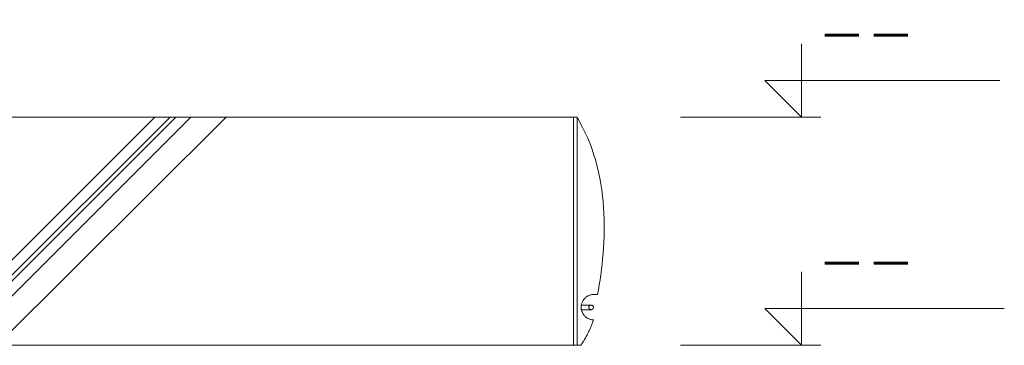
# Model space of a CAD drawing. Extents: x 256490 to 7565828, y -103950 to 5881792.
# Tile 79 of 101: x 292503 to 295523, y -55990 to -54991. Entities that reach past the tile are written whole.
import ezdxf

# ---------------------------------------------------------------- set-up
doc = ezdxf.new("R2010")
doc.units = 0
doc.header["$MEASUREMENT"] = 0
doc.layers.add('linii', color=7, linetype='Continuous', lineweight=15)
doc.layers.add('LINII OPIS', color=7, linetype='Continuous', lineweight=9)
doc.layers.add('xxOś 2_rysunek_Widok ogólny_Dimension_', color=7, linetype='Continuous')
doc.styles.add('RBCS_dim1', font='simplex.shx', dxfattribs={"width": 0.9, "oblique": 5, "height": 3})

# ---------------------------------------------------------------- blocks, each defined once
blk = doc.blocks.new('FGDFGDFG')
at = {"layer": 'linii'}
for p, q in [((294202, -44373.6), (294202, -43673.6)), ((294202, -43673.6), (294202, -43673.6)), ((294202, -43673.6), (294202, -43673.6)), ((294202, -44373.6), (294202, -43673.6)), ((294213, -44373.6), (294213, -43673.6)), ((294213, -43673.6), (294229.6, -43705.5)), ((294229.6, -43705.5), (294237.9, -43721.9)), ((294229.6, -43705.5), (294237.9, -43721.9)), ((294229.6, -43705.5), (294237.9, -43721.9)), ((294229.6, -43705.5), (294237.9, -43721.9)), ((294237.9, -43721.9), (294245.4, -43738.6)), ((294237.9, -43721.9), (294245.4, -43738.6)), ((294237.9, -43721.9), (294245.4, -43738.6)), ((294237.9, -43721.9), (294245.4, -43738.6)), ((294245.4, -43738.6), (294252.5, -43755.5)), ((294245.4, -43738.6), (294252.5, -43755.5)), ((294245.4, -43738.6), (294252.5, -43755.5)), ((294245.4, -43738.6), (294252.5, -43755.5)), ((294252.5, -43755.5), (294258.8, -43772.7)), ((294252.5, -43755.5), (294258.8, -43772.7)), ((294252.5, -43755.5), (294258.8, -43772.7)), ((294252.5, -43755.5), (294258.8, -43772.7)), ((294258.8, -43772.7), (294264.6, -43790)), ((294258.8, -43772.7), (294264.6, -43790)), ((294258.8, -43772.7), (294264.6, -43790)), ((294258.8, -43772.7), (294264.6, -43790)), ((294264.6, -43790), (294269.8, -43807.5)), ((294264.6, -43790), (294269.8, -43807.5)), ((294264.6, -43790), (294269.8, -43807.5)), ((294264.6, -43790), (294269.8, -43807.5)), ((294269.8, -43807.5), (294274.6, -43825.2)), ((294269.8, -43807.5), (294274.6, -43825.2)), ((294269.8, -43807.5), (294274.6, -43825.2)), ((294269.8, -43807.5), (294274.6, -43825.2)), ((294274.6, -43825.2), (294278.7, -43843)), ((294274.6, -43825.2), (294278.7, -43843)), ((294274.6, -43825.2), (294278.7, -43843)), ((294274.6, -43825.2), (294278.7, -43843)), ((294278.7, -43843), (294282.4, -43860.8)), ((294278.7, -43843), (294282.4, -43860.8)), ((294278.7, -43843), (294282.4, -43860.8)), ((294278.7, -43843), (294282.4, -43860.8)), ((294282.4, -43860.8), (294285.6, -43878.8)), ((294282.4, -43860.8), (294285.6, -43878.8)), ((294282.4, -43860.8), (294285.6, -43878.8)), ((294282.4, -43860.8), (294285.6, -43878.8)), ((294285.6, -43878.8), (294288.3, -43896.8)), ((294285.6, -43878.8), (294288.3, -43896.8)), ((294285.6, -43878.8), (294288.3, -43896.8)), ((294285.6, -43878.8), (294288.3, -43896.8)), ((294288.3, -43896.8), (294290.6, -43914.9)), ((294288.3, -43896.8), (294290.6, -43914.9)), ((294288.3, -43896.8), (294290.6, -43914.9)), ((294288.3, -43896.8), (294290.6, -43914.9)), ((294290.6, -43914.9), (294292.4, -43932.9)), ((294290.6, -43914.9), (294292.4, -43932.9)), ((294292.4, -43932.9), (294293.8, -43950.9)), ((294292.4, -43932.9), (294293.8, -43950.9)), ((294292.4, -43932.9), (294293.8, -43950.9)), ((294293.8, -43950.9), (294294.9, -43969)), ((294293.8, -43950.9), (294294.9, -43969)), ((294293.8, -43950.9), (294294.9, -43969)), ((294294.9, -43969), (294295.5, -43986.9)), ((294294.9, -43969), (294295.5, -43986.9)), ((294294.9, -43969), (294295.5, -43986.9)), ((294294.9, -43969), (294295.5, -43986.9)), ((294295.5, -43986.9), (294295.8, -44004.7)), ((294295.5, -43986.9), (294295.8, -44004.7)), ((294295.5, -43986.9), (294295.8, -44004.7)), ((294295.8, -44022.4), (294295.4, -44040)), ((294295.8, -44022.4), (294295.4, -44040)), ((294295.8, -44022.4), (294295.4, -44040)), ((294295.8, -44022.4), (294295.4, -44040)), ((294295.8, -44004.7), (294295.8, -44022.4)), ((294295.8, -44004.7), (294295.8, -44022.4)), ((294295.8, -44004.7), (294295.8, -44022.4)), ((294295.8, -44004.7), (294295.8, -44022.4)), ((294294.7, -44057.4), (294293.8, -44074.7)), ((294294.7, -44057.4), (294293.8, -44074.7)), ((294294.7, -44057.4), (294293.8, -44074.7)), ((294295.4, -44040), (294294.7, -44057.4)), ((294295.4, -44040), (294294.7, -44057.4)), ((294295.4, -44040), (294294.7, -44057.4)), ((294295.4, -44040), (294294.7, -44057.4)), ((294292.6, -44091.7), (294291.1, -44108.5)), ((294292.6, -44091.7), (294291.1, -44108.5)), ((294292.6, -44091.7), (294291.1, -44108.5)), ((294293.8, -44074.7), (294292.6, -44091.7)), ((294293.8, -44074.7), (294292.6, -44091.7)), ((294293.8, -44074.7), (294292.6, -44091.7)), ((294291.1, -44108.5), (294289.5, -44125.1)), ((294291.1, -44108.5), (294289.5, -44125.1)), ((294291.1, -44108.5), (294289.5, -44125.1)), ((294291.1, -44108.5), (294289.5, -44125.1)), ((294287.6, -44141.3), (294285.5, -44157.3)), ((294287.6, -44141.3), (294285.5, -44157.3)), ((294287.6, -44141.3), (294285.5, -44157.3)), ((294287.6, -44141.3), (294285.5, -44157.3)), ((294289.5, -44125.1), (294287.6, -44141.3)), ((294289.5, -44125.1), (294287.6, -44141.3)), ((294289.5, -44125.1), (294287.6, -44141.3)), ((294289.5, -44125.1), (294287.6, -44141.3)), ((294283.3, -44173), (294280.8, -44188.3)), ((294283.3, -44173), (294280.8, -44188.3)), ((294283.3, -44173), (294280.8, -44188.3)), ((294283.3, -44173), (294280.8, -44188.3)), ((294285.5, -44157.3), (294283.3, -44173)), ((294285.5, -44157.3), (294283.3, -44173)), ((294285.5, -44157.3), (294283.3, -44173)), ((294285.5, -44157.3), (294283.3, -44173)), ((294278.3, -44203.2), (294275.7, -44217.7)), ((294278.3, -44203.2), (294275.7, -44217.7)), ((294278.3, -44203.2), (294275.7, -44217.7)), ((294278.3, -44203.2), (294275.7, -44217.7)), ((294280.8, -44188.3), (294278.3, -44203.2)), ((294280.8, -44188.3), (294278.3, -44203.2)), ((294280.8, -44188.3), (294278.3, -44203.2)), ((294280.8, -44188.3), (294278.3, -44203.2)), ((294227.5, -44243.9), (294226.9, -44245.6)), ((294227.5, -44243.9), (294226.9, -44245.6)), ((294227.5, -44243.9), (294226.9, -44245.6)), ((294227.5, -44243.9), (294226.9, -44245.6)), ((294228.2, -44242.2), (294227.5, -44243.9)), ((294228.2, -44242.2), (294227.5, -44243.9)), ((294228.2, -44242.2), (294227.5, -44243.9)), ((294228.2, -44242.2), (294227.5, -44243.9)), ((294228.9, -44240.6), (294228.2, -44242.2)), ((294228.9, -44240.6), (294228.2, -44242.2)), ((294228.9, -44240.6), (294228.2, -44242.2)), ((294228.9, -44240.6), (294228.2, -44242.2)), ((294229.7, -44238.9), (294228.9, -44240.6)), ((294229.7, -44238.9), (294228.9, -44240.6)), ((294229.7, -44238.9), (294228.9, -44240.6)), ((294229.7, -44238.9), (294228.9, -44240.6)), ((294230.5, -44237.4), (294229.7, -44238.9)), ((294230.5, -44237.4), (294229.7, -44238.9)), ((294230.5, -44237.4), (294229.7, -44238.9)), ((294230.5, -44237.4), (294229.7, -44238.9)), ((294231.5, -44235.8), (294230.5, -44237.4)), ((294231.5, -44235.8), (294230.5, -44237.4)), ((294231.5, -44235.8), (294230.5, -44237.4)), ((294231.5, -44235.8), (294230.5, -44237.4)), ((294232.4, -44234.3), (294231.5, -44235.8)), ((294232.4, -44234.3), (294231.5, -44235.8)), ((294232.4, -44234.3), (294231.5, -44235.8)), ((294232.4, -44234.3), (294231.5, -44235.8)), ((294233.5, -44232.9), (294232.4, -44234.3)), ((294233.5, -44232.9), (294232.4, -44234.3)), ((294233.5, -44232.9), (294232.4, -44234.3)), ((294233.5, -44232.9), (294232.4, -44234.3)), ((294234.6, -44231.5), (294233.5, -44232.9)), ((294234.6, -44231.5), (294233.5, -44232.9)), ((294234.6, -44231.5), (294233.5, -44232.9)), ((294234.6, -44231.5), (294233.5, -44232.9)), ((294235.8, -44230.2), (294234.6, -44231.5)), ((294235.8, -44230.2), (294234.6, -44231.5)), ((294235.8, -44230.2), (294234.6, -44231.5)), ((294235.8, -44230.2), (294234.6, -44231.5)), ((294237.1, -44228.9), (294235.8, -44230.2)), ((294237.1, -44228.9), (294235.8, -44230.2)), ((294237.1, -44228.9), (294235.8, -44230.2)), ((294237.1, -44228.9), (294235.8, -44230.2)), ((294238.3, -44227.7), (294237.1, -44228.9)), ((294238.3, -44227.7), (294237.1, -44228.9)), ((294238.3, -44227.7), (294237.1, -44228.9)), ((294238.3, -44227.7), (294237.1, -44228.9)), ((294239.7, -44226.5), (294238.3, -44227.7)), ((294239.7, -44226.5), (294238.3, -44227.7)), ((294239.7, -44226.5), (294238.3, -44227.7)), ((294239.7, -44226.5), (294238.3, -44227.7)), ((294241.1, -44225.4), (294239.7, -44226.5)), ((294241.1, -44225.4), (294239.7, -44226.5)), ((294241.1, -44225.4), (294239.7, -44226.5)), ((294241.1, -44225.4), (294239.7, -44226.5)), ((294242.5, -44224.4), (294241.1, -44225.4)), ((294242.5, -44224.4), (294241.1, -44225.4)), ((294242.5, -44224.4), (294241.1, -44225.4)), ((294242.5, -44224.4), (294241.1, -44225.4)), ((294244.1, -44223.4), (294242.5, -44224.4)), ((294244.1, -44223.4), (294242.5, -44224.4)), ((294244.1, -44223.4), (294242.5, -44224.4)), ((294244.1, -44223.4), (294242.5, -44224.4)), ((294245.6, -44222.5), (294244.1, -44223.4)), ((294245.6, -44222.5), (294244.1, -44223.4)), ((294245.6, -44222.5), (294244.1, -44223.4)), ((294245.6, -44222.5), (294244.1, -44223.4)), ((294247.2, -44221.7), (294245.6, -44222.5)), ((294247.2, -44221.7), (294245.6, -44222.5)), ((294247.2, -44221.7), (294245.6, -44222.5)), ((294247.2, -44221.7), (294245.6, -44222.5)), ((294248.9, -44220.9), (294247.2, -44221.7)), ((294248.9, -44220.9), (294247.2, -44221.7)), ((294248.9, -44220.9), (294247.2, -44221.7)), ((294248.9, -44220.9), (294247.2, -44221.7)), ((294250.5, -44220.3), (294248.9, -44220.9)), ((294250.5, -44220.3), (294248.9, -44220.9)), ((294250.5, -44220.3), (294248.9, -44220.9)), ((294250.5, -44220.3), (294248.9, -44220.9)), ((294252.2, -44219.6), (294250.5, -44220.3)), ((294252.2, -44219.6), (294250.5, -44220.3)), ((294252.2, -44219.6), (294250.5, -44220.3)), ((294252.2, -44219.6), (294250.5, -44220.3)), ((294254, -44219.1), (294252.2, -44219.6)), ((294254, -44219.1), (294252.2, -44219.6)), ((294254, -44219.1), (294252.2, -44219.6)), ((294254, -44219.1), (294252.2, -44219.6)), ((294255.8, -44218.6), (294254, -44219.1)), ((294255.8, -44218.6), (294254, -44219.1)), ((294255.8, -44218.6), (294254, -44219.1)), ((294255.8, -44218.6), (294254, -44219.1)), ((294257.6, -44218.3), (294255.8, -44218.6)), ((294257.6, -44218.3), (294255.8, -44218.6)), ((294257.6, -44218.3), (294255.8, -44218.6)), ((294257.6, -44218.3), (294255.8, -44218.6)), ((294259.4, -44218), (294257.6, -44218.3)), ((294259.4, -44218), (294257.6, -44218.3)), ((294259.4, -44218), (294257.6, -44218.3)), ((294259.4, -44218), (294257.6, -44218.3)), ((294261.3, -44217.8), (294259.4, -44218)), ((294261.3, -44217.8), (294259.4, -44218)), ((294261.3, -44217.8), (294259.4, -44218)), ((294261.3, -44217.8), (294259.4, -44218)), ((294264.3, -44217.7), (294261.3, -44217.7)), ((294264.3, -44217.7), (294261.3, -44217.7)), ((294261.3, -44217.7), (294261.3, -44217.7)), ((294261.3, -44217.7), (294261.3, -44217.8)), ((294261.3, -44217.7), (294261.3, -44217.8)), ((294264.3, -44217.7), (294261.3, -44217.7)), ((294264.3, -44217.7), (294261.3, -44217.7)), ((294261.3, -44217.7), (294261.3, -44217.7)), ((294261.3, -44217.7), (294261.3, -44217.8)), ((294261.3, -44217.7), (294261.3, -44217.8)), ((294275.7, -44217.7), (294264.3, -44217.7)), ((294275.7, -44217.7), (294264.3, -44217.7)), ((294275.7, -44217.7), (294264.3, -44217.7)), ((294275.7, -44217.7), (294264.3, -44217.7)), ((294225.4, -44250.2), (294225.4, -44264.5)), ((294255.9, -44250.2), (294225.4, -44250.2)), ((294225.4, -44250.2), (294225.4, -44264.5)), ((294255.9, -44250.2), (294225.4, -44250.2)), ((294225.4, -44250.2), (294225.4, -44264.5)), ((294255.9, -44250.2), (294225.4, -44250.2)), ((294225.4, -44250.2), (294225.4, -44264.5)), ((294255.9, -44250.2), (294225.4, -44250.2)), ((294225.5, -44252.9), (294225.4, -44254.8)), ((294225.5, -44252.9), (294225.4, -44254.8)), ((294225.5, -44252.9), (294225.4, -44254.8)), ((294225.5, -44252.9), (294225.4, -44254.8)), ((294225.4, -44254.8), (294225.4, -44256.7)), ((294225.4, -44254.8), (294225.4, -44256.7)), ((294225.4, -44254.8), (294225.4, -44256.7)), ((294225.4, -44254.8), (294225.4, -44256.7)), ((294225.4, -44256.7), (294225.4, -44258.6)), ((294225.4, -44256.7), (294225.4, -44258.6)), ((294225.4, -44256.7), (294225.4, -44258.6)), ((294225.4, -44256.7), (294225.4, -44258.6)), ((294225.4, -44258.6), (294225.5, -44260.5)), ((294225.4, -44258.6), (294225.5, -44260.5)), ((294225.4, -44258.6), (294225.5, -44260.5)), ((294225.4, -44258.6), (294225.5, -44260.5)), ((294225.4, -44264.5), (294255.9, -44264.5)), ((294225.4, -44264.5), (294255.9, -44264.5)), ((294225.4, -44264.5), (294255.9, -44264.5)), ((294225.4, -44264.5), (294255.9, -44264.5)), ((294225.8, -44251), (294225.5, -44252.9)), ((294225.8, -44251), (294225.5, -44252.9)), ((294225.8, -44251), (294225.5, -44252.9)), ((294225.8, -44251), (294225.5, -44252.9)), ((294225.5, -44260.5), (294225.8, -44262.3)), ((294225.5, -44260.5), (294225.8, -44262.3)), ((294225.5, -44260.5), (294225.8, -44262.3)), ((294225.5, -44260.5), (294225.8, -44262.3)), ((294226.1, -44249.2), (294225.8, -44251)), ((294226.1, -44249.2), (294225.8, -44251)), ((294226.1, -44249.2), (294225.8, -44251)), ((294226.1, -44249.2), (294225.8, -44251)), ((294225.8, -44262.3), (294226.1, -44264.2)), ((294225.8, -44262.3), (294226.1, -44264.2)), ((294225.8, -44262.3), (294226.1, -44264.2)), ((294225.8, -44262.3), (294226.1, -44264.2)), ((294226.5, -44247.4), (294226.1, -44249.2)), ((294226.5, -44247.4), (294226.1, -44249.2)), ((294226.5, -44247.4), (294226.1, -44249.2)), ((294226.5, -44247.4), (294226.1, -44249.2)), ((294226.1, -44264.2), (294226.5, -44266)), ((294226.1, -44264.2), (294226.5, -44266)), ((294226.1, -44264.2), (294226.5, -44266)), ((294226.1, -44264.2), (294226.5, -44266)), ((294226.9, -44245.6), (294226.5, -44247.4)), ((294226.9, -44245.6), (294226.5, -44247.4)), ((294226.9, -44245.6), (294226.5, -44247.4)), ((294226.9, -44245.6), (294226.5, -44247.4)), ((294226.5, -44266), (294226.9, -44267.7)), ((294226.5, -44266), (294226.9, -44267.7)), ((294226.5, -44266), (294226.9, -44267.7)), ((294226.5, -44266), (294226.9, -44267.7)), ((294226.9, -44267.7), (294227.5, -44269.5)), ((294226.9, -44267.7), (294227.5, -44269.5)), ((294226.9, -44267.7), (294227.5, -44269.5)), ((294226.9, -44267.7), (294227.5, -44269.5)), ((294227.5, -44269.5), (294228.2, -44271.2)), ((294227.5, -44269.5), (294228.2, -44271.2)), ((294227.5, -44269.5), (294228.2, -44271.2)), ((294227.5, -44269.5), (294228.2, -44271.2)), ((294228.2, -44271.2), (294228.9, -44272.9)), ((294228.2, -44271.2), (294228.9, -44272.9)), ((294228.2, -44271.2), (294228.9, -44272.9)), ((294228.2, -44271.2), (294228.9, -44272.9)), ((294228.9, -44272.9), (294229.7, -44274.5)), ((294228.9, -44272.9), (294229.7, -44274.5)), ((294228.9, -44272.9), (294229.7, -44274.5)), ((294228.9, -44272.9), (294229.7, -44274.5)), ((294248.9, -44255.9), (294248.8, -44256.6)), ((294248.9, -44255.9), (294248.8, -44256.6)), ((294248.9, -44255.9), (294248.8, -44256.6)), ((294248.9, -44255.9), (294248.8, -44256.6)), ((294248.8, -44256.6), (294248.8, -44257.4)), ((294248.8, -44256.6), (294248.8, -44257.4)), ((294248.8, -44256.6), (294248.8, -44257.4)), ((294248.8, -44256.6), (294248.8, -44257.4)), ((294248.8, -44257.4), (294248.8, -44258.1)), ((294248.8, -44257.4), (294248.8, -44258.1)), ((294248.8, -44257.4), (294248.8, -44258.1)), ((294248.8, -44257.4), (294248.8, -44258.1)), ((294248.8, -44258.1), (294248.9, -44258.8)), ((294248.8, -44258.1), (294248.9, -44258.8)), ((294248.8, -44258.1), (294248.9, -44258.8)), ((294248.8, -44258.1), (294248.9, -44258.8)), ((294249.1, -44255.3), (294248.9, -44255.9)), ((294249.1, -44255.3), (294248.9, -44255.9)), ((294249.1, -44255.3), (294248.9, -44255.9)), ((294249.1, -44255.3), (294248.9, -44255.9)), ((294248.9, -44258.8), (294249.1, -44259.5)), ((294248.9, -44258.8), (294249.1, -44259.5)), ((294248.9, -44258.8), (294249.1, -44259.5)), ((294248.9, -44258.8), (294249.1, -44259.5)), ((294249.3, -44254.6), (294249.1, -44255.3)), ((294249.3, -44254.6), (294249.1, -44255.3)), ((294249.3, -44254.6), (294249.1, -44255.3)), ((294249.3, -44254.6), (294249.1, -44255.3)), ((294249.1, -44259.5), (294249.3, -44260.1)), ((294249.1, -44259.5), (294249.3, -44260.1)), ((294249.1, -44259.5), (294249.3, -44260.1)), ((294249.1, -44259.5), (294249.3, -44260.1)), ((294249.6, -44254), (294249.3, -44254.6)), ((294249.6, -44254), (294249.3, -44254.6)), ((294249.6, -44254), (294249.3, -44254.6)), ((294249.6, -44254), (294249.3, -44254.6)), ((294249.3, -44260.1), (294249.6, -44260.8)), ((294249.3, -44260.1), (294249.6, -44260.8)), ((294249.3, -44260.1), (294249.6, -44260.8)), ((294249.3, -44260.1), (294249.6, -44260.8)), ((294250, -44253.4), (294249.6, -44254)), ((294250, -44253.4), (294249.6, -44254)), ((294250, -44253.4), (294249.6, -44254)), ((294250, -44253.4), (294249.6, -44254)), ((294249.6, -44260.8), (294250, -44261.4)), ((294249.6, -44260.8), (294250, -44261.4)), ((294249.6, -44260.8), (294250, -44261.4)), ((294249.6, -44260.8), (294250, -44261.4)), ((294250.4, -44252.9), (294250, -44253.4)), ((294250.4, -44252.9), (294250, -44253.4)), ((294250.4, -44252.9), (294250, -44253.4)), ((294250.4, -44252.9), (294250, -44253.4)), ((294250, -44261.4), (294250.4, -44261.9)), ((294250, -44261.4), (294250.4, -44261.9)), ((294250, -44261.4), (294250.4, -44261.9)), ((294250, -44261.4), (294250.4, -44261.9)), ((294250.8, -44252.3), (294250.4, -44252.9)), ((294250.8, -44252.3), (294250.4, -44252.9)), ((294250.8, -44252.3), (294250.4, -44252.9)), ((294250.8, -44252.3), (294250.4, -44252.9)), ((294250.4, -44261.9), (294250.8, -44262.4)), ((294250.4, -44261.9), (294250.8, -44262.4)), ((294250.4, -44261.9), (294250.8, -44262.4)), ((294250.4, -44261.9), (294250.8, -44262.4)), ((294251.4, -44251.9), (294250.8, -44252.3)), ((294251.4, -44251.9), (294250.8, -44252.3)), ((294251.4, -44251.9), (294250.8, -44252.3)), ((294251.4, -44251.9), (294250.8, -44252.3)), ((294250.8, -44262.4), (294251.4, -44262.9)), ((294250.8, -44262.4), (294251.4, -44262.9)), ((294250.8, -44262.4), (294251.4, -44262.9)), ((294250.8, -44262.4), (294251.4, -44262.9)), ((294251.9, -44251.5), (294251.4, -44251.9)), ((294251.9, -44251.5), (294251.4, -44251.9)), ((294251.9, -44251.5), (294251.4, -44251.9)), ((294251.9, -44251.5), (294251.4, -44251.9)), ((294251.4, -44262.9), (294251.9, -44263.3)), ((294251.4, -44262.9), (294251.9, -44263.3)), ((294251.4, -44262.9), (294251.9, -44263.3)), ((294251.4, -44262.9), (294251.9, -44263.3)), ((294252.5, -44251.1), (294251.9, -44251.5)), ((294252.5, -44251.1), (294251.9, -44251.5)), ((294252.5, -44251.1), (294251.9, -44251.5)), ((294252.5, -44251.1), (294251.9, -44251.5)), ((294251.9, -44263.3), (294252.5, -44263.6)), ((294251.9, -44263.3), (294252.5, -44263.6)), ((294251.9, -44263.3), (294252.5, -44263.6)), ((294251.9, -44263.3), (294252.5, -44263.6)), ((294253.1, -44250.8), (294252.5, -44251.1)), ((294253.1, -44250.8), (294252.5, -44251.1)), ((294253.1, -44250.8), (294252.5, -44251.1)), ((294253.1, -44250.8), (294252.5, -44251.1)), ((294252.5, -44263.6), (294253.1, -44264)), ((294252.5, -44263.6), (294253.1, -44264)), ((294252.5, -44263.6), (294253.1, -44264)), ((294252.5, -44263.6), (294253.1, -44264)), ((294253.8, -44250.6), (294253.1, -44250.8)), ((294253.8, -44250.6), (294253.1, -44250.8)), ((294253.8, -44250.6), (294253.1, -44250.8)), ((294253.8, -44250.6), (294253.1, -44250.8)), ((294253.1, -44264), (294253.8, -44264.2)), ((294253.1, -44264), (294253.8, -44264.2)), ((294253.1, -44264), (294253.8, -44264.2)), ((294253.1, -44264), (294253.8, -44264.2)), ((294254.5, -44250.4), (294253.8, -44250.6)), ((294254.5, -44250.4), (294253.8, -44250.6)), ((294254.5, -44250.4), (294253.8, -44250.6)), ((294254.5, -44250.4), (294253.8, -44250.6)), ((294253.8, -44264.2), (294254.5, -44264.3)), ((294253.8, -44264.2), (294254.5, -44264.3)), ((294253.8, -44264.2), (294254.5, -44264.3)), ((294253.8, -44264.2), (294254.5, -44264.3)), ((294255.2, -44250.3), (294254.5, -44250.4)), ((294255.2, -44250.3), (294254.5, -44250.4)), ((294255.2, -44250.3), (294254.5, -44250.4)), ((294255.2, -44250.3), (294254.5, -44250.4)), ((294254.5, -44264.3), (294255.2, -44264.5)), ((294254.5, -44264.3), (294255.2, -44264.5)), ((294254.5, -44264.3), (294255.2, -44264.5)), ((294254.5, -44264.3), (294255.2, -44264.5)), ((294255.9, -44250.2), (294255.2, -44250.3)), ((294255.9, -44250.2), (294255.2, -44250.3)), ((294255.9, -44250.2), (294255.2, -44250.3)), ((294255.9, -44250.2), (294255.2, -44250.3)), ((294255.2, -44264.5), (294255.9, -44264.5)), ((294255.2, -44264.5), (294255.9, -44264.5)), ((294255.2, -44264.5), (294255.9, -44264.5)), ((294255.2, -44264.5), (294255.9, -44264.5)), ((294255.9, -44250.2), (294255.9, -44250.2)), ((294255.9, -44250.2), (294255.9, -44250.2)), ((294256.6, -44250.3), (294255.9, -44250.2)), ((294256.6, -44250.3), (294255.9, -44250.2)), ((294255.9, -44250.2), (294255.9, -44250.2)), ((294255.9, -44250.2), (294255.9, -44250.2)), ((294256.6, -44250.3), (294255.9, -44250.2)), ((294256.6, -44250.3), (294255.9, -44250.2)), ((294255.9, -44264.5), (294255.9, -44264.5)), ((294255.9, -44264.5), (294256.6, -44264.5)), ((294255.9, -44264.5), (294256.6, -44264.5)), ((294255.9, -44264.5), (294255.9, -44264.5)), ((294255.9, -44264.5), (294256.6, -44264.5)), ((294255.9, -44264.5), (294256.6, -44264.5)), ((294257.3, -44250.4), (294256.6, -44250.3)), ((294257.3, -44250.4), (294256.6, -44250.3)), ((294257.3, -44250.4), (294256.6, -44250.3)), ((294257.3, -44250.4), (294256.6, -44250.3)), ((294256.6, -44264.5), (294257.3, -44264.3)), ((294256.6, -44264.5), (294257.3, -44264.3)), ((294256.6, -44264.5), (294257.3, -44264.3)), ((294256.6, -44264.5), (294257.3, -44264.3)), ((294258, -44250.6), (294257.3, -44250.4)), ((294258, -44250.6), (294257.3, -44250.4)), ((294258, -44250.6), (294257.3, -44250.4)), ((294258, -44250.6), (294257.3, -44250.4)), ((294257.3, -44264.3), (294258, -44264.2)), ((294257.3, -44264.3), (294258, -44264.2)), ((294257.3, -44264.3), (294258, -44264.2)), ((294257.3, -44264.3), (294258, -44264.2)), ((294258.7, -44250.8), (294258, -44250.6)), ((294258.7, -44250.8), (294258, -44250.6)), ((294258.7, -44250.8), (294258, -44250.6)), ((294258.7, -44250.8), (294258, -44250.6)), ((294258, -44264.2), (294258.7, -44264)), ((294258, -44264.2), (294258.7, -44264)), ((294258, -44264.2), (294258.7, -44264)), ((294258, -44264.2), (294258.7, -44264)), ((294259.3, -44251.1), (294258.7, -44250.8)), ((294259.3, -44251.1), (294258.7, -44250.8)), ((294259.3, -44251.1), (294258.7, -44250.8)), ((294259.3, -44251.1), (294258.7, -44250.8)), ((294258.7, -44264), (294259.3, -44263.6)), ((294258.7, -44264), (294259.3, -44263.6)), ((294258.7, -44264), (294259.3, -44263.6)), ((294258.7, -44264), (294259.3, -44263.6)), ((294259.9, -44251.5), (294259.3, -44251.1)), ((294259.9, -44251.5), (294259.3, -44251.1)), ((294259.9, -44251.5), (294259.3, -44251.1)), ((294259.9, -44251.5), (294259.3, -44251.1)), ((294259.3, -44263.6), (294259.9, -44263.3)), ((294259.3, -44263.6), (294259.9, -44263.3)), ((294259.3, -44263.6), (294259.9, -44263.3)), ((294259.3, -44263.6), (294259.9, -44263.3)), ((294260.4, -44251.9), (294259.9, -44251.5)), ((294260.4, -44251.9), (294259.9, -44251.5)), ((294260.4, -44251.9), (294259.9, -44251.5)), ((294260.4, -44251.9), (294259.9, -44251.5)), ((294259.9, -44263.3), (294260.4, -44262.9)), ((294259.9, -44263.3), (294260.4, -44262.9)), ((294259.9, -44263.3), (294260.4, -44262.9)), ((294259.9, -44263.3), (294260.4, -44262.9)), ((294260.9, -44252.3), (294260.4, -44251.9)), ((294260.9, -44252.3), (294260.4, -44251.9)), ((294260.9, -44252.3), (294260.4, -44251.9)), ((294260.9, -44252.3), (294260.4, -44251.9)), ((294260.4, -44262.9), (294260.9, -44262.4)), ((294260.4, -44262.9), (294260.9, -44262.4)), ((294260.4, -44262.9), (294260.9, -44262.4)), ((294260.4, -44262.9), (294260.9, -44262.4)), ((294261.4, -44252.9), (294260.9, -44252.3)), ((294261.4, -44252.9), (294260.9, -44252.3)), ((294261.4, -44252.9), (294260.9, -44252.3)), ((294261.4, -44252.9), (294260.9, -44252.3)), ((294260.9, -44262.4), (294261.4, -44261.9)), ((294260.9, -44262.4), (294261.4, -44261.9)), ((294260.9, -44262.4), (294261.4, -44261.9)), ((294260.9, -44262.4), (294261.4, -44261.9)), ((294261.8, -44253.4), (294261.4, -44252.9)), ((294261.8, -44253.4), (294261.4, -44252.9)), ((294261.8, -44253.4), (294261.4, -44252.9)), ((294261.8, -44253.4), (294261.4, -44252.9)), ((294261.4, -44261.9), (294261.8, -44261.4)), ((294261.4, -44261.9), (294261.8, -44261.4)), ((294261.4, -44261.9), (294261.8, -44261.4)), ((294261.4, -44261.9), (294261.8, -44261.4)), ((294262.1, -44254), (294261.8, -44253.4)), ((294262.1, -44254), (294261.8, -44253.4)), ((294262.1, -44254), (294261.8, -44253.4)), ((294262.1, -44254), (294261.8, -44253.4)), ((294261.8, -44261.4), (294262.1, -44260.8)), ((294261.8, -44261.4), (294262.1, -44260.8)), ((294261.8, -44261.4), (294262.1, -44260.8)), ((294261.8, -44261.4), (294262.1, -44260.8)), ((294262.4, -44254.6), (294262.1, -44254)), ((294262.4, -44254.6), (294262.1, -44254)), ((294262.4, -44254.6), (294262.1, -44254)), ((294262.4, -44254.6), (294262.1, -44254)), ((294262.1, -44260.8), (294262.4, -44260.1)), ((294262.1, -44260.8), (294262.4, -44260.1)), ((294262.1, -44260.8), (294262.4, -44260.1)), ((294262.1, -44260.8), (294262.4, -44260.1)), ((294262.7, -44255.3), (294262.4, -44254.6)), ((294262.7, -44255.3), (294262.4, -44254.6)), ((294262.7, -44255.3), (294262.4, -44254.6)), ((294262.7, -44255.3), (294262.4, -44254.6)), ((294262.4, -44260.1), (294262.7, -44259.5)), ((294262.4, -44260.1), (294262.7, -44259.5)), ((294262.4, -44260.1), (294262.7, -44259.5)), ((294262.4, -44260.1), (294262.7, -44259.5)), ((294262.9, -44255.9), (294262.7, -44255.3)), ((294262.9, -44255.9), (294262.7, -44255.3)), ((294262.9, -44255.9), (294262.7, -44255.3)), ((294262.9, -44255.9), (294262.7, -44255.3)), ((294262.7, -44259.5), (294262.9, -44258.8)), ((294262.7, -44259.5), (294262.9, -44258.8)), ((294262.7, -44259.5), (294262.9, -44258.8)), ((294262.7, -44259.5), (294262.9, -44258.8)), ((294263, -44256.6), (294262.9, -44255.9)), ((294263, -44256.6), (294262.9, -44255.9)), ((294263, -44256.6), (294262.9, -44255.9)), ((294263, -44256.6), (294262.9, -44255.9)), ((294262.9, -44258.8), (294263, -44258.1)), ((294262.9, -44258.8), (294263, -44258.1)), ((294262.9, -44258.8), (294263, -44258.1)), ((294262.9, -44258.8), (294263, -44258.1)), ((294263, -44257.4), (294263, -44256.6)), ((294263, -44257.4), (294263, -44256.6)), ((294263, -44257.4), (294263, -44256.6)), ((294263, -44257.4), (294263, -44256.6)), ((294263, -44258.1), (294263, -44257.4)), ((294263, -44258.1), (294263, -44257.4)), ((294263, -44258.1), (294263, -44257.4)), ((294263, -44258.1), (294263, -44257.4)), ((294229.7, -44274.5), (294230.5, -44276.1)), ((294229.7, -44274.5), (294230.5, -44276.1)), ((294229.7, -44274.5), (294230.5, -44276.1)), ((294229.7, -44274.5), (294230.5, -44276.1)), ((294230.5, -44276.1), (294231.5, -44277.6)), ((294230.5, -44276.1), (294231.5, -44277.6)), ((294230.5, -44276.1), (294231.5, -44277.6)), ((294230.5, -44276.1), (294231.5, -44277.6)), ((294231.5, -44277.6), (294232.4, -44279.1)), ((294231.5, -44277.6), (294232.4, -44279.1)), ((294231.5, -44277.6), (294232.4, -44279.1)), ((294231.5, -44277.6), (294232.4, -44279.1)), ((294232.4, -44279.1), (294233.5, -44280.5)), ((294232.4, -44279.1), (294233.5, -44280.5)), ((294232.4, -44279.1), (294233.5, -44280.5)), ((294232.4, -44279.1), (294233.5, -44280.5)), ((294233.5, -44280.5), (294234.6, -44281.9)), ((294233.5, -44280.5), (294234.6, -44281.9)), ((294233.5, -44280.5), (294234.6, -44281.9)), ((294233.5, -44280.5), (294234.6, -44281.9)), ((294234.6, -44281.9), (294235.8, -44283.2)), ((294234.6, -44281.9), (294235.8, -44283.2)), ((294234.6, -44281.9), (294235.8, -44283.2)), ((294234.6, -44281.9), (294235.8, -44283.2)), ((294235.8, -44283.2), (294237.1, -44284.6)), ((294235.8, -44283.2), (294237.1, -44284.6)), ((294235.8, -44283.2), (294237.1, -44284.6)), ((294235.8, -44283.2), (294237.1, -44284.6)), ((294237.1, -44284.6), (294238.3, -44285.8)), ((294237.1, -44284.6), (294238.3, -44285.8)), ((294237.1, -44284.6), (294238.3, -44285.8)), ((294237.1, -44284.6), (294238.3, -44285.8)), ((294238.3, -44285.8), (294239.7, -44286.9)), ((294238.3, -44285.8), (294239.7, -44286.9)), ((294238.3, -44285.8), (294239.7, -44286.9)), ((294238.3, -44285.8), (294239.7, -44286.9)), ((294239.7, -44286.9), (294241.1, -44288)), ((294239.7, -44286.9), (294241.1, -44288)), ((294239.7, -44286.9), (294241.1, -44288)), ((294239.7, -44286.9), (294241.1, -44288)), ((294241.1, -44288), (294242.5, -44289.1)), ((294241.1, -44288), (294242.5, -44289.1)), ((294241.1, -44288), (294242.5, -44289.1)), ((294241.1, -44288), (294242.5, -44289.1)), ((294242.5, -44289.1), (294244.1, -44290)), ((294242.5, -44289.1), (294244.1, -44290)), ((294242.5, -44289.1), (294244.1, -44290)), ((294242.5, -44289.1), (294244.1, -44290)), ((294244.1, -44290), (294245.6, -44291)), ((294244.1, -44290), (294245.6, -44291)), ((294244.1, -44290), (294245.6, -44291)), ((294244.1, -44290), (294245.6, -44291)), ((294245.6, -44291), (294247.2, -44291.8)), ((294245.6, -44291), (294247.2, -44291.8)), ((294245.6, -44291), (294247.2, -44291.8)), ((294245.6, -44291), (294247.2, -44291.8)), ((294247.2, -44291.8), (294248.9, -44292.5)), ((294247.2, -44291.8), (294248.9, -44292.5)), ((294247.2, -44291.8), (294248.9, -44292.5)), ((294247.2, -44291.8), (294248.9, -44292.5)), ((294248.9, -44292.5), (294250.5, -44293.2)), ((294248.9, -44292.5), (294250.5, -44293.2)), ((294248.9, -44292.5), (294250.5, -44293.2)), ((294248.9, -44292.5), (294250.5, -44293.2)), ((294250.5, -44293.2), (294252.2, -44293.8)), ((294250.5, -44293.2), (294252.2, -44293.8)), ((294250.5, -44293.2), (294252.2, -44293.8)), ((294250.5, -44293.2), (294252.2, -44293.8)), ((294252.2, -44293.8), (294254, -44294.4)), ((294252.2, -44293.8), (294254, -44294.4)), ((294252.2, -44293.8), (294254, -44294.4)), ((294252.2, -44293.8), (294254, -44294.4)), ((294254, -44294.4), (294255.8, -44294.8)), ((294254, -44294.4), (294255.8, -44294.8)), ((294254, -44294.4), (294255.8, -44294.8)), ((294254, -44294.4), (294255.8, -44294.8)), ((294255.8, -44294.8), (294257.6, -44295.2)), ((294255.8, -44294.8), (294257.6, -44295.2)), ((294255.8, -44294.8), (294257.6, -44295.2)), ((294255.8, -44294.8), (294257.6, -44295.2)), ((294257.6, -44295.2), (294259.4, -44295.5)), ((294257.6, -44295.2), (294259.4, -44295.5)), ((294257.6, -44295.2), (294259.4, -44295.5)), ((294257.6, -44295.2), (294259.4, -44295.5)), ((294260.1, -44304.3), (294259.1, -44307)), ((294260.1, -44304.3), (294259.1, -44307)), ((294260.1, -44304.3), (294259.1, -44307)), ((294260.1, -44304.3), (294259.1, -44307)), ((294260.1, -44304.3), (294259.1, -44307)), ((294260.1, -44304.3), (294259.1, -44307)), ((294260.1, -44304.3), (294259.1, -44307)), ((294260.1, -44304.3), (294259.1, -44307)), ((294259.4, -44295.5), (294261.3, -44295.6)), ((294259.4, -44295.5), (294261.3, -44295.6)), ((294259.4, -44295.5), (294261.3, -44295.6)), ((294259.4, -44295.5), (294261.3, -44295.6)), ((294261.1, -44301.5), (294260.1, -44304.3)), ((294261.1, -44301.5), (294260.1, -44304.3)), ((294261.1, -44301.5), (294260.1, -44304.3)), ((294261.1, -44301.5), (294260.1, -44304.3)), ((294261.1, -44301.5), (294260.1, -44304.3)), ((294261.1, -44301.5), (294260.1, -44304.3)), ((294261.1, -44301.5), (294260.1, -44304.3)), ((294261.1, -44301.5), (294260.1, -44304.3)), ((294262, -44298.6), (294261.1, -44301.5)), ((294262, -44298.6), (294261.1, -44301.5)), ((294262, -44298.6), (294261.1, -44301.5)), ((294262, -44298.6), (294261.1, -44301.5)), ((294262, -44298.6), (294261.1, -44301.5)), ((294262, -44298.6), (294261.1, -44301.5)), ((294262, -44298.6), (294261.1, -44301.5)), ((294262, -44298.6), (294261.1, -44301.5)), ((294261.3, -44295.6), (294261.3, -44295.6)), ((294261.3, -44295.6), (294263, -44295.6)), ((294261.3, -44295.6), (294263, -44295.6)), ((294261.3, -44295.6), (294261.3, -44295.6)), ((294261.3, -44295.6), (294263, -44295.6)), ((294261.3, -44295.6), (294263, -44295.6)), ((294261.3, -44295.6), (294261.3, -44295.6)), ((294261.3, -44295.6), (294263, -44295.6)), ((294261.3, -44295.6), (294263, -44295.6)), ((294261.3, -44295.6), (294261.3, -44295.6)), ((294261.3, -44295.6), (294263, -44295.6)), ((294261.3, -44295.6), (294263, -44295.6)), ((294263, -44295.6), (294262, -44298.6)), ((294263, -44295.6), (294262, -44298.6)), ((294263, -44295.6), (294262, -44298.6)), ((294263, -44295.6), (294262, -44298.6)), ((294263, -44295.6), (294262, -44298.6)), ((294263, -44295.6), (294262, -44298.6)), ((294263, -44295.6), (294262, -44298.6)), ((294263, -44295.6), (294262, -44298.6)), ((294248.2, -44332.5), (294247, -44334.9)), ((294248.2, -44332.5), (294247, -44334.9)), ((294248.2, -44332.5), (294247, -44334.9)), ((294248.2, -44332.5), (294247, -44334.9)), ((294248.2, -44332.5), (294247, -44334.9)), ((294248.2, -44332.5), (294247, -44334.9)), ((294248.2, -44332.5), (294247, -44334.9)), ((294248.2, -44332.5), (294247, -44334.9)), ((294249.3, -44330.1), (294248.2, -44332.5)), ((294249.3, -44330.1), (294248.2, -44332.5)), ((294249.3, -44330.1), (294248.2, -44332.5)), ((294249.3, -44330.1), (294248.2, -44332.5)), ((294249.3, -44330.1), (294248.2, -44332.5)), ((294249.3, -44330.1), (294248.2, -44332.5)), ((294249.3, -44330.1), (294248.2, -44332.5)), ((294249.3, -44330.1), (294248.2, -44332.5)), ((294250.5, -44327.7), (294249.3, -44330.1)), ((294250.5, -44327.7), (294249.3, -44330.1)), ((294250.5, -44327.7), (294249.3, -44330.1)), ((294250.5, -44327.7), (294249.3, -44330.1)), ((294250.5, -44327.7), (294249.3, -44330.1)), ((294250.5, -44327.7), (294249.3, -44330.1)), ((294250.5, -44327.7), (294249.3, -44330.1)), ((294250.5, -44327.7), (294249.3, -44330.1)), ((294251.6, -44325.3), (294250.5, -44327.7)), ((294251.6, -44325.3), (294250.5, -44327.7)), ((294251.6, -44325.3), (294250.5, -44327.7)), ((294251.6, -44325.3), (294250.5, -44327.7)), ((294251.6, -44325.3), (294250.5, -44327.7)), ((294251.6, -44325.3), (294250.5, -44327.7)), ((294251.6, -44325.3), (294250.5, -44327.7)), ((294251.6, -44325.3), (294250.5, -44327.7)), ((294252.7, -44322.8), (294251.6, -44325.3)), ((294252.7, -44322.8), (294251.6, -44325.3)), ((294252.7, -44322.8), (294251.6, -44325.3)), ((294252.7, -44322.8), (294251.6, -44325.3)), ((294252.7, -44322.8), (294251.6, -44325.3)), ((294252.7, -44322.8), (294251.6, -44325.3)), ((294252.7, -44322.8), (294251.6, -44325.3)), ((294252.7, -44322.8), (294251.6, -44325.3)), ((294253.8, -44320.2), (294252.7, -44322.8)), ((294253.8, -44320.2), (294252.7, -44322.8)), ((294253.8, -44320.2), (294252.7, -44322.8)), ((294253.8, -44320.2), (294252.7, -44322.8)), ((294253.8, -44320.2), (294252.7, -44322.8)), ((294253.8, -44320.2), (294252.7, -44322.8)), ((294253.8, -44320.2), (294252.7, -44322.8)), ((294253.8, -44320.2), (294252.7, -44322.8)), ((294254.9, -44317.7), (294253.8, -44320.2)), ((294254.9, -44317.7), (294253.8, -44320.2)), ((294254.9, -44317.7), (294253.8, -44320.2)), ((294254.9, -44317.7), (294253.8, -44320.2)), ((294254.9, -44317.7), (294253.8, -44320.2)), ((294254.9, -44317.7), (294253.8, -44320.2)), ((294254.9, -44317.7), (294253.8, -44320.2)), ((294254.9, -44317.7), (294253.8, -44320.2)), ((294256, -44315.1), (294254.9, -44317.7)), ((294256, -44315.1), (294254.9, -44317.7)), ((294256, -44315.1), (294254.9, -44317.7)), ((294256, -44315.1), (294254.9, -44317.7)), ((294256, -44315.1), (294254.9, -44317.7)), ((294256, -44315.1), (294254.9, -44317.7)), ((294256, -44315.1), (294254.9, -44317.7)), ((294256, -44315.1), (294254.9, -44317.7)), ((294257, -44312.5), (294256, -44315.1)), ((294257, -44312.5), (294256, -44315.1)), ((294257, -44312.5), (294256, -44315.1)), ((294257, -44312.5), (294256, -44315.1)), ((294257, -44312.5), (294256, -44315.1)), ((294257, -44312.5), (294256, -44315.1)), ((294257, -44312.5), (294256, -44315.1)), ((294257, -44312.5), (294256, -44315.1)), ((294258.1, -44309.8), (294257, -44312.5)), ((294258.1, -44309.8), (294257, -44312.5)), ((294258.1, -44309.8), (294257, -44312.5)), ((294258.1, -44309.8), (294257, -44312.5)), ((294258.1, -44309.8), (294257, -44312.5)), ((294258.1, -44309.8), (294257, -44312.5)), ((294258.1, -44309.8), (294257, -44312.5)), ((294258.1, -44309.8), (294257, -44312.5)), ((294259.1, -44307), (294258.1, -44309.8)), ((294259.1, -44307), (294258.1, -44309.8)), ((294259.1, -44307), (294258.1, -44309.8)), ((294259.1, -44307), (294258.1, -44309.8)), ((294259.1, -44307), (294258.1, -44309.8)), ((294259.1, -44307), (294258.1, -44309.8)), ((294259.1, -44307), (294258.1, -44309.8)), ((294259.1, -44307), (294258.1, -44309.8)), ((294230.3, -44364.5), (294227.5, -44369.1)), ((294230.3, -44364.5), (294227.5, -44369.1)), ((294230.3, -44364.5), (294227.5, -44369.1)), ((294230.3, -44364.5), (294227.5, -44369.1)), ((294230.3, -44364.5), (294227.5, -44369.1)), ((294230.3, -44364.5), (294227.5, -44369.1)), ((294230.3, -44364.5), (294227.5, -44369.1)), ((294230.3, -44364.5), (294227.5, -44369.1)), ((294233, -44360), (294230.3, -44364.5)), ((294233, -44360), (294230.3, -44364.5)), ((294233, -44360), (294230.3, -44364.5)), ((294233, -44360), (294230.3, -44364.5)), ((294233, -44360), (294230.3, -44364.5)), ((294233, -44360), (294230.3, -44364.5)), ((294233, -44360), (294230.3, -44364.5)), ((294233, -44360), (294230.3, -44364.5)), ((294235.8, -44355.6), (294233, -44360)), ((294235.8, -44355.6), (294233, -44360)), ((294235.8, -44355.6), (294233, -44360)), ((294235.8, -44355.6), (294233, -44360)), ((294235.8, -44355.6), (294233, -44360)), ((294235.8, -44355.6), (294233, -44360)), ((294235.8, -44355.6), (294233, -44360)), ((294235.8, -44355.6), (294233, -44360)), ((294238.3, -44351), (294235.8, -44355.6)), ((294238.3, -44351), (294235.8, -44355.6)), ((294238.3, -44351), (294235.8, -44355.6)), ((294238.3, -44351), (294235.8, -44355.6)), ((294238.3, -44351), (294235.8, -44355.6)), ((294238.3, -44351), (294235.8, -44355.6)), ((294238.3, -44351), (294235.8, -44355.6)), ((294238.3, -44351), (294235.8, -44355.6)), ((294240.9, -44346.5), (294238.3, -44351)), ((294240.9, -44346.5), (294238.3, -44351)), ((294240.9, -44346.5), (294238.3, -44351)), ((294240.9, -44346.5), (294238.3, -44351)), ((294240.9, -44346.5), (294238.3, -44351)), ((294240.9, -44346.5), (294238.3, -44351)), ((294240.9, -44346.5), (294238.3, -44351)), ((294240.9, -44346.5), (294238.3, -44351)), ((294243.4, -44341.9), (294240.9, -44346.5)), ((294243.4, -44341.9), (294240.9, -44346.5)), ((294243.4, -44341.9), (294240.9, -44346.5)), ((294243.4, -44341.9), (294240.9, -44346.5)), ((294243.4, -44341.9), (294240.9, -44346.5)), ((294243.4, -44341.9), (294240.9, -44346.5)), ((294243.4, -44341.9), (294240.9, -44346.5)), ((294243.4, -44341.9), (294240.9, -44346.5)), ((294245.8, -44337.3), (294243.4, -44341.9)), ((294245.8, -44337.3), (294243.4, -44341.9)), ((294245.8, -44337.3), (294243.4, -44341.9)), ((294245.8, -44337.3), (294243.4, -44341.9)), ((294245.8, -44337.3), (294243.4, -44341.9)), ((294245.8, -44337.3), (294243.4, -44341.9)), ((294245.8, -44337.3), (294243.4, -44341.9)), ((294245.8, -44337.3), (294243.4, -44341.9)), ((294247, -44334.9), (294245.8, -44337.3)), ((294247, -44334.9), (294245.8, -44337.3)), ((294247, -44334.9), (294245.8, -44337.3)), ((294247, -44334.9), (294245.8, -44337.3)), ((294247, -44334.9), (294245.8, -44337.3)), ((294247, -44334.9), (294245.8, -44337.3)), ((294247, -44334.9), (294245.8, -44337.3)), ((294247, -44334.9), (294245.8, -44337.3)), ((294224.6, -44373.6), (294202, -44373.6)), ((294224.6, -44373.6), (294222.2, -44373.6)), ((294224.6, -44373.6), (294222.2, -44373.6)), ((294224.6, -44373.6), (294222.2, -44373.6)), ((294227.5, -44369.1), (294224.6, -44373.6)), ((294227.5, -44369.1), (294224.6, -44373.6)), ((294227.5, -44369.1), (294224.6, -44373.6)), ((294227.5, -44369.1), (294224.6, -44373.6)), ((294227.5, -44369.1), (294224.6, -44373.6)), ((294227.5, -44369.1), (294224.6, -44373.6)), ((294227.5, -44369.1), (294224.6, -44373.6)), ((294227.5, -44369.1), (294224.6, -44373.6))]:
    blk.add_line(p, q, dxfattribs=at)
blk.add_lwpolyline([(294202, -43673.6), (294213, -43673.6)], dxfattribs=at)
blk = doc.blocks.new('FGDGDFGF')
at = {"layer": 'linii'}
for p, q in [((292918, -43673.6, 0), (292374.9, -44216, 0)), ((292964.2, -43673.6, 0), (292387.3, -44249.7, 0)), ((292390.9, -44264, 0), (292981.6, -43673.6, 0)), ((292402.2, -44298.8, 0), (293027.7, -43673.6, 0)), ((293136.3, -43673.6, 0), (292433, -44373.6, 0))]:
    blk.add_line(p, q, dxfattribs=at)

msp = doc.modelspace()

# ---------------------------------------------------------------- linework, layer by layer
at = {"layer": 'linii'}
msp.add_line((294202, -55990, 0), (266879.4, -55990, 0), dxfattribs=at)
msp.add_lwpolyline([(292410.4, -55290), (294202, -55290), (294202, -55990), (266802, -55990), (266802, -55290), (291197, -55290)], dxfattribs=at)
at = {"layer": 'LINII OPIS'}
for points in [[(294901, -55065, 0), (294901, -55290, 0), (294788.5, -55177.5, 0), (294901, -55177.5, 0)], [(294901, -55065, 0), (294901, -55290, 0), (294788.5, -55177.5, 0), (294901, -55177.5, 0)], [(294854.7, -55177.5, 0), (295463.3, -55177.5, 0)], [(294854.7, -55177.5, 0), (295463.3, -55177.5, 0)], [(294901, -55177.5, 0), (295509.7, -55177.5, 0)], [(294901, -55177.5, 0), (295509.7, -55177.5, 0)], [(294529.7, -55290, 0), (294960.7, -55290, 0)], [(294529.7, -55290, 0), (294960.7, -55290, 0)], [(294901, -55765, 0), (294901, -55990, 0), (294788.5, -55877.5, 0), (294901, -55877.5, 0)], [(294901, -55765, 0), (294901, -55990, 0), (294788.5, -55877.5, 0), (294901, -55877.5, 0)], [(294901, -55765, 0), (294901, -55990, 0), (294788.5, -55877.5, 0), (294901, -55877.5, 0)], [(294901, -55765, 0), (294901, -55990, 0), (294788.5, -55877.5, 0), (294901, -55877.5, 0)], [(294901, -55877.5, 0), (295523.2, -55877.5, 0)], [(294901, -55877.5, 0), (295523.2, -55877.5, 0)], [(294901, -55877.5, 0), (295523.2, -55877.5, 0)], [(294901, -55877.5, 0), (295523.2, -55877.5, 0)], [(294529.7, -55990, 0), (294960.7, -55990, 0)]]:
    msp.add_polyline3d(points, dxfattribs=at)

# ---------------------------------------------------------------- block references
at = {"layer": 'linii'}
for name in ['FGDGDFGF', 'FGDFGDFG']:
    msp.add_blockref(name, (0, -11616.3), dxfattribs=at)

# ---------------------------------------------------------------- texts
at = {"layer": 'xxOś 2_rysunek_Widok ogólny_Dimension_', "color": 6, "char_height": 150, "attachment_point": 7, "style": 'RBCS_dim1'}
for insert in [(294944.1, -55102.5), (294944.1, -55802.5)]:
    msp.add_mtext('--', dxfattribs=dict(at, insert=insert))

doc.saveas('drawing.dxf')
